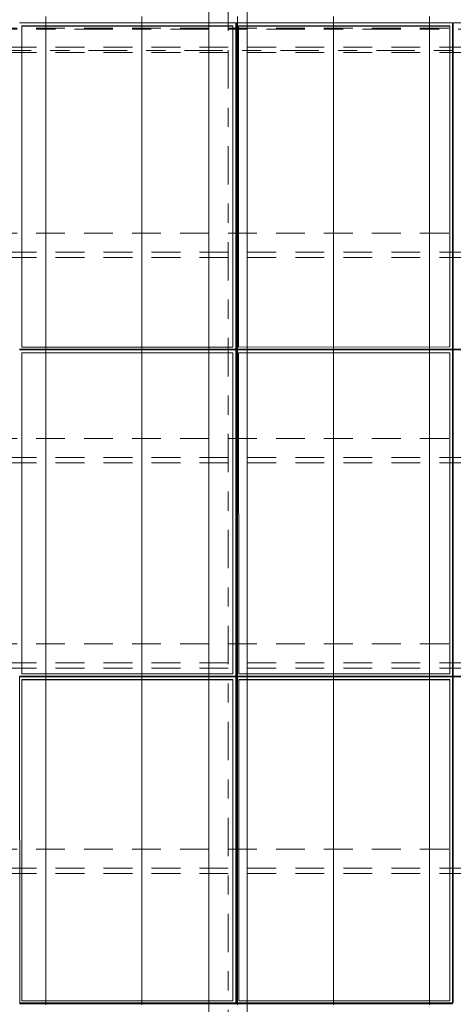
# Model space of a CAD drawing. Header units: metres. Extents: x -167 to 233, y -155 to 122.
# Tile 41 of 96: x 31.67 to 33.93, y 38.62 to 43.75. Entities that reach past the tile are written whole.
import ezdxf
from ezdxf.enums import TextEntityAlignment as Align

# ---------------------------------------------------------------- set-up
doc = ezdxf.new("R2010")
doc.units = ezdxf.units.M
doc.header["$MEASUREMENT"] = 0
for name, pattern in [('Achse', [0.4, 0.2, -0.1, 0, -0.1]), ('Raster', [0.4, 0.2, -0.1, 0, -0.1]), ('Strichlinie_ eng', [0.23, 0.15, -0.08])]:
    doc.linetypes.add(name, pattern=pattern)
for name, color, linetype in [('20 Träger', 7, 'Continuous'), ('30 Dachaufbau', 7, 'Continuous'), ('30 Dachkonstruktion massiv', 7, 'Continuous'), ('70 PV-Anlage', 7, 'Continuous'), ('90 Achsraster', 7, 'Continuous')]:
    doc.layers.add(name, color=color, linetype=linetype)
doc.styles.add('ERSTELLTER_STIL_1', font='arial.ttf')

# ---------------------------------------------------------------- blocks, each defined once
blk = doc.blocks.new('Standard-Rastermarker_137')
at = {"layer": '90 Achsraster', "color": 14, "linetype": 'Raster', "lineweight": 18, "true_color": 0xa80000}
blk.add_line((1, 0), (24.7309, 0), dxfattribs=at)
at = {"layer": '90 Achsraster', "color": 14, "lineweight": 18, "true_color": 0xa80000, "style": 'ERSTELLTER_STIL_1'}
for tag, p in [('AC_MarkerText_1_0', (-0.5686, -0.0686)), ('AC_MarkerText_1_1', (25.8623, -0.0686))]:
    blk.add_attdef(tag, text='', height=0.3, rotation=90, dxfattribs=at).set_placement(p, align=Align.TOP_CENTER)
blk = doc.blocks.new('Lattung 27_2')
at = {"layer": '30 Dachkonstruktion massiv', "color": 7, "linetype": 'Strichlinie_ eng', "lineweight": 13}
for p, q in [((40.5014, 4.377), (0, 4.377)), ((40.5014, 4.3492), (0, 4.3492)), ((0, 4.2501), (40.5014, 4.2501)), ((40.5014, 3.3075), (0, 3.3075)), ((40.5014, 3.2797), (0, 3.2797)), ((0, 3.1806), (40.5014, 3.1806)), ((40.5014, 2.238), (0, 2.238)), ((40.5014, 2.2102), (0, 2.2102)), ((0, 2.1111), (40.5014, 2.1111)), ((40.5014, 1.1685), (0, 1.1685)), ((40.5014, 1.1407), (0, 1.1407)), ((0, 1.0417), (40.5014, 1.0417)), ((40.5014, 0.099), (0, 0.099)), ((40.5014, 0.0712), (0, 0.0712)), ((0, -0.0278), (40.5014, -0.0278))]:
    blk.add_line(p, q, dxfattribs=at)
blk = doc.blocks.new('Standard-Rastermarker_139')
at = {"layer": '90 Achsraster', "color": 14, "linetype": 'Raster', "lineweight": 18, "true_color": 0xa80000}
blk.add_line((1, 0), (45.4427, 0), dxfattribs=at)
at = {"layer": '90 Achsraster', "color": 14, "lineweight": 18, "true_color": 0xa80000, "style": 'ERSTELLTER_STIL_1'}
for tag, p in [('AC_MarkerText_1_0', (-0.35, 0.15)), ('AC_MarkerText_1_1', (46.7927, 0.15))]:
    blk.add_attdef(tag, text='', height=0.3, dxfattribs=at).set_placement(p, align=Align.TOP_CENTER)
blk = doc.blocks.new('*X219', base_point=(27236.1321, 33357.279))
at = {"layer": '30 Dachaufbau', "color": 7, "linetype": 'Continuous', "lineweight": 13}
for p, q in [((31.8011, 43.7666), (31.8011, 43.7022)), ((31.8011, 43.7666), (31.8011, 43.7022)), ((32.3011, 43.7666), (32.3011, 43.7022)), ((32.3011, 43.7666), (32.3011, 43.7022)), ((32.8011, 43.7666), (32.8011, 43.7022)), ((32.8011, 43.7666), (32.8011, 43.7022)), ((33.3011, 43.7666), (33.3011, 43.7022)), ((33.3011, 43.7666), (33.3011, 43.7022)), ((33.8011, 43.7666), (33.8011, 43.7022)), ((33.8011, 43.7666), (33.8011, 43.7022)), ((31.8011, 43.7022), (31.8011, 43.6378)), ((31.8011, 43.7022), (31.8011, 43.6378)), ((32.3011, 43.7022), (32.3011, 43.6378)), ((32.3011, 43.7022), (32.3011, 43.6378)), ((32.8011, 43.7022), (32.8011, 43.6378)), ((32.8011, 43.7022), (32.8011, 43.6378)), ((33.3011, 43.7022), (33.3011, 43.6378)), ((33.3011, 43.7022), (33.3011, 43.6378)), ((33.8011, 43.7022), (33.8011, 43.6378)), ((33.8011, 43.7022), (33.8011, 43.6378)), ((31.8011, 43.6378), (31.8011, 43.5735)), ((31.8011, 43.6378), (31.8011, 43.5735)), ((32.3011, 43.6378), (32.3011, 43.5735)), ((32.3011, 43.6378), (32.3011, 43.5735)), ((32.8011, 43.6378), (32.8011, 43.5735)), ((32.8011, 43.6378), (32.8011, 43.5735)), ((33.3011, 43.6378), (33.3011, 43.5735)), ((33.3011, 43.6378), (33.3011, 43.5735)), ((33.8011, 43.6378), (33.8011, 43.5735)), ((33.8011, 43.6378), (33.8011, 43.5735)), ((31.8011, 43.5735), (31.8011, 43.5091)), ((31.8011, 43.5735), (31.8011, 43.5091)), ((32.3011, 43.5735), (32.3011, 43.5091)), ((32.3011, 43.5735), (32.3011, 43.5091)), ((32.8011, 43.5735), (32.8011, 43.5091)), ((32.8011, 43.5735), (32.8011, 43.5091)), ((33.3011, 43.5735), (33.3011, 43.5091)), ((33.3011, 43.5735), (33.3011, 43.5091)), ((33.8011, 43.5735), (33.8011, 43.5091)), ((33.8011, 43.5735), (33.8011, 43.5091)), ((31.8011, 43.5091), (31.8011, 43.4447)), ((31.8011, 43.5091), (31.8011, 43.4447)), ((32.3011, 43.5091), (32.3011, 43.4447)), ((32.3011, 43.5091), (32.3011, 43.4447)), ((32.8011, 43.5091), (32.8011, 43.4447)), ((32.8011, 43.5091), (32.8011, 43.4447)), ((33.3011, 43.5091), (33.3011, 43.4447)), ((33.3011, 43.5091), (33.3011, 43.4447)), ((33.8011, 43.5091), (33.8011, 43.4447)), ((33.8011, 43.5091), (33.8011, 43.4447)), ((31.8011, 43.4447), (31.8011, 43.3804)), ((31.8011, 43.4447), (31.8011, 43.3804)), ((32.3011, 43.4447), (32.3011, 43.3804)), ((32.3011, 43.4447), (32.3011, 43.3804)), ((32.8011, 43.4447), (32.8011, 43.3804)), ((32.8011, 43.4447), (32.8011, 43.3804)), ((33.3011, 43.4447), (33.3011, 43.3804)), ((33.3011, 43.4447), (33.3011, 43.3804)), ((33.8011, 43.4447), (33.8011, 43.3804)), ((33.8011, 43.4447), (33.8011, 43.3804)), ((31.8011, 43.3804), (31.8011, 43.316)), ((31.8011, 43.3804), (31.8011, 43.316)), ((32.3011, 43.3804), (32.3011, 43.316)), ((32.3011, 43.3804), (32.3011, 43.316)), ((32.8011, 43.3804), (32.8011, 43.316)), ((32.8011, 43.3804), (32.8011, 43.316)), ((33.3011, 43.3804), (33.3011, 43.316)), ((33.3011, 43.3804), (33.3011, 43.316)), ((33.8011, 43.3804), (33.8011, 43.316)), ((33.8011, 43.3804), (33.8011, 43.316)), ((31.8011, 43.316), (31.8011, 43.2516)), ((31.8011, 43.316), (31.8011, 43.2516)), ((32.3011, 43.316), (32.3011, 43.2516)), ((32.3011, 43.316), (32.3011, 43.2516)), ((32.8011, 43.316), (32.8011, 43.2516)), ((32.8011, 43.316), (32.8011, 43.2516)), ((33.3011, 43.316), (33.3011, 43.2516)), ((33.3011, 43.316), (33.3011, 43.2516)), ((33.8011, 43.316), (33.8011, 43.2516)), ((33.8011, 43.316), (33.8011, 43.2516)), ((31.8011, 43.2516), (31.8011, 43.1873)), ((31.8011, 43.2516), (31.8011, 43.1873)), ((32.3011, 43.2516), (32.3011, 43.1873)), ((32.3011, 43.2516), (32.3011, 43.1873)), ((32.8011, 43.2516), (32.8011, 43.1873)), ((32.8011, 43.2516), (32.8011, 43.1873)), ((33.3011, 43.2516), (33.3011, 43.1873)), ((33.3011, 43.2516), (33.3011, 43.1873)), ((33.8011, 43.2516), (33.8011, 43.1873)), ((33.8011, 43.2516), (33.8011, 43.1873)), ((31.8011, 43.1873), (31.8011, 43.1229)), ((31.8011, 43.1873), (31.8011, 43.1229)), ((32.3011, 43.1873), (32.3011, 43.1229)), ((32.3011, 43.1873), (32.3011, 43.1229)), ((32.8011, 43.1873), (32.8011, 43.1229)), ((32.8011, 43.1873), (32.8011, 43.1229)), ((33.3011, 43.1873), (33.3011, 43.1229)), ((33.3011, 43.1873), (33.3011, 43.1229)), ((33.8011, 43.1873), (33.8011, 43.1229)), ((33.8011, 43.1873), (33.8011, 43.1229)), ((31.8011, 43.1229), (31.8011, 43.0585)), ((31.8011, 43.1229), (31.8011, 43.0585)), ((32.3011, 43.1229), (32.3011, 43.0585)), ((32.3011, 43.1229), (32.3011, 43.0585)), ((32.8011, 43.1229), (32.8011, 43.0585)), ((32.8011, 43.1229), (32.8011, 43.0585)), ((33.3011, 43.1229), (33.3011, 43.0585)), ((33.3011, 43.1229), (33.3011, 43.0585)), ((33.8011, 43.1229), (33.8011, 43.0585)), ((33.8011, 43.1229), (33.8011, 43.0585)), ((31.8011, 43.0585), (31.8011, 42.9942)), ((31.8011, 43.0585), (31.8011, 42.9942)), ((32.3011, 43.0585), (32.3011, 42.9942)), ((32.3011, 43.0585), (32.3011, 42.9942)), ((32.8011, 43.0585), (32.8011, 42.9942)), ((32.8011, 43.0585), (32.8011, 42.9942)), ((33.3011, 43.0585), (33.3011, 42.9942)), ((33.3011, 43.0585), (33.3011, 42.9942)), ((33.8011, 43.0585), (33.8011, 42.9942)), ((33.8011, 43.0585), (33.8011, 42.9942)), ((31.8011, 42.9942), (31.8011, 42.9298)), ((31.8011, 42.9942), (31.8011, 42.9298)), ((32.3011, 42.9942), (32.3011, 42.9298)), ((32.3011, 42.9942), (32.3011, 42.9298)), ((32.8011, 42.9942), (32.8011, 42.9298)), ((32.8011, 42.9942), (32.8011, 42.9298)), ((33.3011, 42.9942), (33.3011, 42.9298)), ((33.3011, 42.9942), (33.3011, 42.9298)), ((33.8011, 42.9942), (33.8011, 42.9298)), ((33.8011, 42.9942), (33.8011, 42.9298)), ((31.8011, 42.9298), (31.8011, 42.8654)), ((31.8011, 42.9298), (31.8011, 42.8654)), ((32.3011, 42.9298), (32.3011, 42.8654)), ((32.3011, 42.9298), (32.3011, 42.8654)), ((32.8011, 42.9298), (32.8011, 42.8654)), ((32.8011, 42.9298), (32.8011, 42.8654)), ((33.3011, 42.9298), (33.3011, 42.8654)), ((33.3011, 42.9298), (33.3011, 42.8654)), ((33.8011, 42.9298), (33.8011, 42.8654)), ((33.8011, 42.9298), (33.8011, 42.8654)), ((31.8011, 42.8654), (31.8011, 42.8011)), ((31.8011, 42.8654), (31.8011, 42.8011)), ((32.3011, 42.8654), (32.3011, 42.8011)), ((32.3011, 42.8654), (32.3011, 42.8011)), ((32.8011, 42.8654), (32.8011, 42.8011)), ((32.8011, 42.8654), (32.8011, 42.8011)), ((33.3011, 42.8654), (33.3011, 42.8011)), ((33.3011, 42.8654), (33.3011, 42.8011)), ((33.8011, 42.8654), (33.8011, 42.8011)), ((33.8011, 42.8654), (33.8011, 42.8011)), ((31.8011, 42.8011), (31.8011, 42.7367)), ((31.8011, 42.8011), (31.8011, 42.7367)), ((32.3011, 42.8011), (32.3011, 42.7367)), ((32.3011, 42.8011), (32.3011, 42.7367)), ((32.8011, 42.8011), (32.8011, 42.7367)), ((32.8011, 42.8011), (32.8011, 42.7367)), ((33.3011, 42.8011), (33.3011, 42.7367)), ((33.3011, 42.8011), (33.3011, 42.7367)), ((33.8011, 42.8011), (33.8011, 42.7367)), ((33.8011, 42.8011), (33.8011, 42.7367)), ((31.8011, 42.7367), (31.8011, 42.6723)), ((31.8011, 42.7367), (31.8011, 42.6723)), ((32.3011, 42.7367), (32.3011, 42.6723)), ((32.3011, 42.7367), (32.3011, 42.6723)), ((32.8011, 42.7367), (32.8011, 42.6723)), ((32.8011, 42.7367), (32.8011, 42.6723)), ((33.3011, 42.7367), (33.3011, 42.6723)), ((33.3011, 42.7367), (33.3011, 42.6723)), ((33.8011, 42.7367), (33.8011, 42.6723)), ((33.8011, 42.7367), (33.8011, 42.6723)), ((31.8011, 42.6723), (31.8011, 42.608)), ((31.8011, 42.6723), (31.8011, 42.608)), ((32.3011, 42.6723), (32.3011, 42.608)), ((32.3011, 42.6723), (32.3011, 42.608)), ((32.8011, 42.6723), (32.8011, 42.608)), ((32.8011, 42.6723), (32.8011, 42.608)), ((33.3011, 42.6723), (33.3011, 42.608)), ((33.3011, 42.6723), (33.3011, 42.608)), ((33.8011, 42.6723), (33.8011, 42.608)), ((33.8011, 42.6723), (33.8011, 42.608)), ((31.8011, 42.608), (31.8011, 42.5436)), ((31.8011, 42.608), (31.8011, 42.5436)), ((32.3011, 42.608), (32.3011, 42.5436)), ((32.3011, 42.608), (32.3011, 42.5436)), ((32.8011, 42.608), (32.8011, 42.5436)), ((32.8011, 42.608), (32.8011, 42.5436)), ((33.3011, 42.608), (33.3011, 42.5436)), ((33.3011, 42.608), (33.3011, 42.5436)), ((33.8011, 42.608), (33.8011, 42.5436)), ((33.8011, 42.608), (33.8011, 42.5436)), ((31.8011, 42.5436), (31.8011, 42.4792)), ((31.8011, 42.5436), (31.8011, 42.4792)), ((32.3011, 42.5436), (32.3011, 42.4792)), ((32.3011, 42.5436), (32.3011, 42.4792)), ((32.8011, 42.5436), (32.8011, 42.4792)), ((32.8011, 42.5436), (32.8011, 42.4792)), ((33.3011, 42.5436), (33.3011, 42.4792)), ((33.3011, 42.5436), (33.3011, 42.4792)), ((33.8011, 42.5436), (33.8011, 42.4792)), ((33.8011, 42.5436), (33.8011, 42.4792)), ((31.8011, 42.4792), (31.8011, 42.4149)), ((31.8011, 42.4792), (31.8011, 42.4149)), ((32.3011, 42.4792), (32.3011, 42.4149)), ((32.3011, 42.4792), (32.3011, 42.4149)), ((32.8011, 42.4792), (32.8011, 42.4149)), ((32.8011, 42.4792), (32.8011, 42.4149)), ((33.3011, 42.4792), (33.3011, 42.4149)), ((33.3011, 42.4792), (33.3011, 42.4149)), ((33.8011, 42.4792), (33.8011, 42.4149)), ((33.8011, 42.4792), (33.8011, 42.4149)), ((31.8011, 42.4149), (31.8011, 42.3505)), ((31.8011, 42.4149), (31.8011, 42.3505)), ((32.3011, 42.4149), (32.3011, 42.3505)), ((32.3011, 42.4149), (32.3011, 42.3505)), ((32.8011, 42.4149), (32.8011, 42.3505)), ((32.8011, 42.4149), (32.8011, 42.3505)), ((33.3011, 42.4149), (33.3011, 42.3505)), ((33.3011, 42.4149), (33.3011, 42.3505)), ((33.8011, 42.4149), (33.8011, 42.3505)), ((33.8011, 42.4149), (33.8011, 42.3505)), ((31.8011, 42.3505), (31.8011, 42.2861)), ((31.8011, 42.3505), (31.8011, 42.2861)), ((32.3011, 42.3505), (32.3011, 42.2861)), ((32.3011, 42.3505), (32.3011, 42.2861)), ((32.8011, 42.3505), (32.8011, 42.2861)), ((32.8011, 42.3505), (32.8011, 42.2861)), ((33.3011, 42.3505), (33.3011, 42.2861)), ((33.3011, 42.3505), (33.3011, 42.2861)), ((33.8011, 42.3505), (33.8011, 42.2861)), ((33.8011, 42.3505), (33.8011, 42.2861)), ((31.8011, 42.2861), (31.8011, 42.2218)), ((31.8011, 42.2861), (31.8011, 42.2218)), ((32.3011, 42.2861), (32.3011, 42.2218)), ((32.3011, 42.2861), (32.3011, 42.2218)), ((32.8011, 42.2861), (32.8011, 42.2218)), ((32.8011, 42.2861), (32.8011, 42.2218)), ((33.3011, 42.2861), (33.3011, 42.2218)), ((33.3011, 42.2861), (33.3011, 42.2218)), ((33.8011, 42.2861), (33.8011, 42.2218)), ((33.8011, 42.2861), (33.8011, 42.2218)), ((31.8011, 42.2218), (31.8011, 42.1574)), ((31.8011, 42.2218), (31.8011, 42.1574)), ((32.3011, 42.2218), (32.3011, 42.1574)), ((32.3011, 42.2218), (32.3011, 42.1574)), ((32.8011, 42.2218), (32.8011, 42.1574)), ((32.8011, 42.2218), (32.8011, 42.1574)), ((33.3011, 42.2218), (33.3011, 42.1574)), ((33.3011, 42.2218), (33.3011, 42.1574)), ((33.8011, 42.2218), (33.8011, 42.1574)), ((33.8011, 42.2218), (33.8011, 42.1574)), ((31.8011, 42.1574), (31.8011, 42.093)), ((31.8011, 42.1574), (31.8011, 42.093)), ((32.3011, 42.1574), (32.3011, 42.093)), ((32.3011, 42.1574), (32.3011, 42.093)), ((32.8011, 42.1574), (32.8011, 42.093)), ((32.8011, 42.1574), (32.8011, 42.093)), ((33.3011, 42.1574), (33.3011, 42.093)), ((33.3011, 42.1574), (33.3011, 42.093)), ((33.8011, 42.1574), (33.8011, 42.093)), ((33.8011, 42.1574), (33.8011, 42.093)), ((31.8011, 42.093), (31.8011, 42.0287)), ((31.8011, 42.093), (31.8011, 42.0287)), ((32.3011, 42.093), (32.3011, 42.0287)), ((32.3011, 42.093), (32.3011, 42.0287)), ((32.8011, 42.093), (32.8011, 42.0287)), ((32.8011, 42.093), (32.8011, 42.0287)), ((33.3011, 42.093), (33.3011, 42.0287)), ((33.3011, 42.093), (33.3011, 42.0287)), ((33.8011, 42.093), (33.8011, 42.0287)), ((33.8011, 42.093), (33.8011, 42.0287)), ((31.8011, 42.0287), (31.8011, 41.9643)), ((31.8011, 42.0287), (31.8011, 41.9643)), ((32.3011, 42.0287), (32.3011, 41.9643)), ((32.3011, 42.0287), (32.3011, 41.9643)), ((32.8011, 42.0287), (32.8011, 41.9643)), ((32.8011, 42.0287), (32.8011, 41.9643)), ((33.3011, 42.0287), (33.3011, 41.9643)), ((33.3011, 42.0287), (33.3011, 41.9643)), ((33.8011, 42.0287), (33.8011, 41.9643)), ((33.8011, 42.0287), (33.8011, 41.9643)), ((31.8011, 41.9643), (31.8011, 41.8999)), ((31.8011, 41.9643), (31.8011, 41.8999)), ((32.3011, 41.9643), (32.3011, 41.8999)), ((32.3011, 41.9643), (32.3011, 41.8999)), ((32.8011, 41.9643), (32.8011, 41.8999)), ((32.8011, 41.9643), (32.8011, 41.8999)), ((33.3011, 41.9643), (33.3011, 41.8999)), ((33.3011, 41.9643), (33.3011, 41.8999)), ((33.8011, 41.9643), (33.8011, 41.8999)), ((33.8011, 41.9643), (33.8011, 41.8999)), ((31.8011, 41.8999), (31.8011, 41.8356)), ((31.8011, 41.8999), (31.8011, 41.8356)), ((32.3011, 41.8999), (32.3011, 41.8356)), ((32.3011, 41.8999), (32.3011, 41.8356)), ((32.8011, 41.8999), (32.8011, 41.8356)), ((32.8011, 41.8999), (32.8011, 41.8356)), ((33.3011, 41.8999), (33.3011, 41.8356)), ((33.3011, 41.8999), (33.3011, 41.8356)), ((33.8011, 41.8999), (33.8011, 41.8356)), ((33.8011, 41.8999), (33.8011, 41.8356)), ((31.8011, 41.8356), (31.8011, 41.7712)), ((31.8011, 41.8356), (31.8011, 41.7712)), ((32.3011, 41.8356), (32.3011, 41.7712)), ((32.3011, 41.8356), (32.3011, 41.7712)), ((32.8011, 41.8356), (32.8011, 41.7712)), ((32.8011, 41.8356), (32.8011, 41.7712)), ((33.3011, 41.8356), (33.3011, 41.7712)), ((33.3011, 41.8356), (33.3011, 41.7712)), ((33.8011, 41.8356), (33.8011, 41.7712)), ((33.8011, 41.8356), (33.8011, 41.7712)), ((31.8011, 41.7712), (31.8011, 41.7068)), ((31.8011, 41.7712), (31.8011, 41.7068)), ((32.3011, 41.7712), (32.3011, 41.7068)), ((32.3011, 41.7712), (32.3011, 41.7068)), ((32.8011, 41.7712), (32.8011, 41.7068)), ((32.8011, 41.7712), (32.8011, 41.7068)), ((33.3011, 41.7712), (33.3011, 41.7068)), ((33.3011, 41.7712), (33.3011, 41.7068)), ((33.8011, 41.7712), (33.8011, 41.7068)), ((33.8011, 41.7712), (33.8011, 41.7068)), ((31.8011, 41.7068), (31.8011, 41.6424)), ((31.8011, 41.7068), (31.8011, 41.6424)), ((32.3011, 41.7068), (32.3011, 41.6424)), ((32.3011, 41.7068), (32.3011, 41.6424)), ((32.8011, 41.7068), (32.8011, 41.6424)), ((32.8011, 41.7068), (32.8011, 41.6424)), ((33.3011, 41.7068), (33.3011, 41.6424)), ((33.3011, 41.7068), (33.3011, 41.6424)), ((33.8011, 41.7068), (33.8011, 41.6424)), ((33.8011, 41.7068), (33.8011, 41.6424)), ((31.8011, 41.6424), (31.8011, 41.5781)), ((31.8011, 41.6424), (31.8011, 41.5781)), ((32.3011, 41.6424), (32.3011, 41.5781)), ((32.3011, 41.6424), (32.3011, 41.5781)), ((32.8011, 41.6424), (32.8011, 41.5781)), ((32.8011, 41.6424), (32.8011, 41.5781)), ((33.3011, 41.6424), (33.3011, 41.5781)), ((33.3011, 41.6424), (33.3011, 41.5781)), ((33.8011, 41.6424), (33.8011, 41.5781)), ((33.8011, 41.6424), (33.8011, 41.5781)), ((31.8011, 41.5781), (31.8011, 41.5137)), ((31.8011, 41.5781), (31.8011, 41.5137)), ((32.3011, 41.5781), (32.3011, 41.5137)), ((32.3011, 41.5781), (32.3011, 41.5137)), ((32.8011, 41.5781), (32.8011, 41.5137)), ((32.8011, 41.5781), (32.8011, 41.5137)), ((33.3011, 41.5781), (33.3011, 41.5137)), ((33.3011, 41.5781), (33.3011, 41.5137)), ((33.8011, 41.5781), (33.8011, 41.5137)), ((33.8011, 41.5781), (33.8011, 41.5137)), ((31.8011, 41.5137), (31.8011, 41.4493)), ((31.8011, 41.5137), (31.8011, 41.4493)), ((32.3011, 41.5137), (32.3011, 41.4493)), ((32.3011, 41.5137), (32.3011, 41.4493)), ((32.8011, 41.5137), (32.8011, 41.4493)), ((32.8011, 41.5137), (32.8011, 41.4493)), ((33.3011, 41.5137), (33.3011, 41.4493)), ((33.3011, 41.5137), (33.3011, 41.4493)), ((33.8011, 41.5137), (33.8011, 41.4493)), ((33.8011, 41.5137), (33.8011, 41.4493)), ((31.8011, 41.4493), (31.8011, 41.385)), ((31.8011, 41.4493), (31.8011, 41.385)), ((32.3011, 41.4493), (32.3011, 41.385)), ((32.3011, 41.4493), (32.3011, 41.385)), ((32.8011, 41.4493), (32.8011, 41.385)), ((32.8011, 41.4493), (32.8011, 41.385)), ((33.3011, 41.4493), (33.3011, 41.385)), ((33.3011, 41.4493), (33.3011, 41.385)), ((33.8011, 41.4493), (33.8011, 41.385)), ((33.8011, 41.4493), (33.8011, 41.385)), ((31.8011, 41.385), (31.8011, 41.3206)), ((31.8011, 41.385), (31.8011, 41.3206)), ((32.3011, 41.385), (32.3011, 41.3206)), ((32.3011, 41.385), (32.3011, 41.3206)), ((32.8011, 41.385), (32.8011, 41.3206)), ((32.8011, 41.385), (32.8011, 41.3206)), ((33.3011, 41.385), (33.3011, 41.3206)), ((33.3011, 41.385), (33.3011, 41.3206)), ((33.8011, 41.385), (33.8011, 41.3206)), ((33.8011, 41.385), (33.8011, 41.3206)), ((31.8011, 41.3206), (31.8011, 41.2562)), ((31.8011, 41.3206), (31.8011, 41.2562)), ((32.3011, 41.3206), (32.3011, 41.2562)), ((32.3011, 41.3206), (32.3011, 41.2562)), ((32.8011, 41.3206), (32.8011, 41.2562)), ((32.8011, 41.3206), (32.8011, 41.2562)), ((33.3011, 41.3206), (33.3011, 41.2562)), ((33.3011, 41.3206), (33.3011, 41.2562)), ((33.8011, 41.3206), (33.8011, 41.2562)), ((33.8011, 41.3206), (33.8011, 41.2562)), ((31.8011, 41.2562), (31.8011, 41.1919)), ((31.8011, 41.2562), (31.8011, 41.1919)), ((32.3011, 41.2562), (32.3011, 41.1919)), ((32.3011, 41.2562), (32.3011, 41.1919)), ((32.8011, 41.2562), (32.8011, 41.1919)), ((32.8011, 41.2562), (32.8011, 41.1919)), ((33.3011, 41.2562), (33.3011, 41.1919)), ((33.3011, 41.2562), (33.3011, 41.1919)), ((33.8011, 41.2562), (33.8011, 41.1919)), ((33.8011, 41.2562), (33.8011, 41.1919)), ((31.8011, 41.1919), (31.8011, 41.1275)), ((31.8011, 41.1919), (31.8011, 41.1275)), ((32.3011, 41.1919), (32.3011, 41.1275)), ((32.3011, 41.1919), (32.3011, 41.1275)), ((32.8011, 41.1919), (32.8011, 41.1275)), ((32.8011, 41.1919), (32.8011, 41.1275)), ((33.3011, 41.1919), (33.3011, 41.1275)), ((33.3011, 41.1919), (33.3011, 41.1275)), ((33.8011, 41.1919), (33.8011, 41.1275)), ((33.8011, 41.1919), (33.8011, 41.1275)), ((31.8011, 41.1275), (31.8011, 41.0631)), ((31.8011, 41.1275), (31.8011, 41.0631)), ((32.3011, 41.1275), (32.3011, 41.0631)), ((32.3011, 41.1275), (32.3011, 41.0631)), ((32.8011, 41.1275), (32.8011, 41.0631)), ((32.8011, 41.1275), (32.8011, 41.0631)), ((33.3011, 41.1275), (33.3011, 41.0631)), ((33.3011, 41.1275), (33.3011, 41.0631)), ((33.8011, 41.1275), (33.8011, 41.0631)), ((33.8011, 41.1275), (33.8011, 41.0631)), ((31.8011, 41.0631), (31.8011, 40.9988)), ((31.8011, 41.0631), (31.8011, 40.9988)), ((32.3011, 41.0631), (32.3011, 40.9988)), ((32.3011, 41.0631), (32.3011, 40.9988)), ((32.8011, 41.0631), (32.8011, 40.9988)), ((32.8011, 41.0631), (32.8011, 40.9988)), ((33.3011, 41.0631), (33.3011, 40.9988)), ((33.3011, 41.0631), (33.3011, 40.9988)), ((33.8011, 41.0631), (33.8011, 40.9988)), ((33.8011, 41.0631), (33.8011, 40.9988)), ((31.8011, 40.9988), (31.8011, 40.9344)), ((31.8011, 40.9988), (31.8011, 40.9344)), ((32.3011, 40.9988), (32.3011, 40.9344)), ((32.3011, 40.9988), (32.3011, 40.9344)), ((32.8011, 40.9988), (32.8011, 40.9344)), ((32.8011, 40.9988), (32.8011, 40.9344)), ((33.3011, 40.9988), (33.3011, 40.9344)), ((33.3011, 40.9988), (33.3011, 40.9344)), ((33.8011, 40.9988), (33.8011, 40.9344)), ((33.8011, 40.9988), (33.8011, 40.9344)), ((31.8011, 40.9344), (31.8011, 40.87)), ((31.8011, 40.9344), (31.8011, 40.87)), ((32.3011, 40.9344), (32.3011, 40.87)), ((32.3011, 40.9344), (32.3011, 40.87)), ((32.8011, 40.9344), (32.8011, 40.87)), ((32.8011, 40.9344), (32.8011, 40.87)), ((33.3011, 40.9344), (33.3011, 40.87)), ((33.3011, 40.9344), (33.3011, 40.87)), ((33.8011, 40.9344), (33.8011, 40.87)), ((33.8011, 40.9344), (33.8011, 40.87)), ((31.8011, 40.87), (31.8011, 40.8057)), ((31.8011, 40.87), (31.8011, 40.8057)), ((32.3011, 40.87), (32.3011, 40.8057)), ((32.3011, 40.87), (32.3011, 40.8057)), ((32.8011, 40.87), (32.8011, 40.8057)), ((32.8011, 40.87), (32.8011, 40.8057)), ((33.3011, 40.87), (33.3011, 40.8057)), ((33.3011, 40.87), (33.3011, 40.8057)), ((33.8011, 40.87), (33.8011, 40.8057)), ((33.8011, 40.87), (33.8011, 40.8057)), ((31.8011, 40.8057), (31.8011, 40.7413)), ((31.8011, 40.8057), (31.8011, 40.7413)), ((32.3011, 40.8057), (32.3011, 40.7413)), ((32.3011, 40.8057), (32.3011, 40.7413)), ((32.8011, 40.8057), (32.8011, 40.7413)), ((32.8011, 40.8057), (32.8011, 40.7413)), ((33.3011, 40.8057), (33.3011, 40.7413)), ((33.3011, 40.8057), (33.3011, 40.7413)), ((33.8011, 40.8057), (33.8011, 40.7413)), ((33.8011, 40.8057), (33.8011, 40.7413)), ((31.8011, 40.7413), (31.8011, 40.6769)), ((31.8011, 40.7413), (31.8011, 40.6769)), ((32.3011, 40.7413), (32.3011, 40.6769)), ((32.3011, 40.7413), (32.3011, 40.6769)), ((32.8011, 40.7413), (32.8011, 40.6769)), ((32.8011, 40.7413), (32.8011, 40.6769)), ((33.3011, 40.7413), (33.3011, 40.6769)), ((33.3011, 40.7413), (33.3011, 40.6769)), ((33.8011, 40.7413), (33.8011, 40.6769)), ((33.8011, 40.7413), (33.8011, 40.6769)), ((31.8011, 40.6769), (31.8011, 40.6126)), ((31.8011, 40.6769), (31.8011, 40.6126)), ((32.3011, 40.6769), (32.3011, 40.6126)), ((32.3011, 40.6769), (32.3011, 40.6126)), ((32.8011, 40.6769), (32.8011, 40.6126)), ((32.8011, 40.6769), (32.8011, 40.6126)), ((33.3011, 40.6769), (33.3011, 40.6126)), ((33.3011, 40.6769), (33.3011, 40.6126)), ((33.8011, 40.6769), (33.8011, 40.6126)), ((33.8011, 40.6769), (33.8011, 40.6126)), ((31.8011, 40.6126), (31.8011, 40.5482)), ((31.8011, 40.6126), (31.8011, 40.5482)), ((32.3011, 40.6126), (32.3011, 40.5482)), ((32.3011, 40.6126), (32.3011, 40.5482)), ((32.8011, 40.6126), (32.8011, 40.5482)), ((32.8011, 40.6126), (32.8011, 40.5482)), ((33.3011, 40.6126), (33.3011, 40.5482)), ((33.3011, 40.6126), (33.3011, 40.5482)), ((33.8011, 40.6126), (33.8011, 40.5482)), ((33.8011, 40.6126), (33.8011, 40.5482)), ((31.8011, 40.5482), (31.8011, 40.4838)), ((31.8011, 40.5482), (31.8011, 40.4838)), ((32.3011, 40.5482), (32.3011, 40.4838)), ((32.3011, 40.5482), (32.3011, 40.4838)), ((32.8011, 40.5482), (32.8011, 40.4838)), ((32.8011, 40.5482), (32.8011, 40.4838)), ((33.3011, 40.5482), (33.3011, 40.4838)), ((33.3011, 40.5482), (33.3011, 40.4838)), ((33.8011, 40.5482), (33.8011, 40.4838)), ((33.8011, 40.5482), (33.8011, 40.4838)), ((31.8011, 40.4838), (31.8011, 40.4195)), ((31.8011, 40.4838), (31.8011, 40.4195)), ((32.3011, 40.4838), (32.3011, 40.4195)), ((32.3011, 40.4838), (32.3011, 40.4195)), ((32.8011, 40.4838), (32.8011, 40.4195)), ((32.8011, 40.4838), (32.8011, 40.4195)), ((33.3011, 40.4838), (33.3011, 40.4195)), ((33.3011, 40.4838), (33.3011, 40.4195)), ((33.8011, 40.4838), (33.8011, 40.4195)), ((33.8011, 40.4838), (33.8011, 40.4195)), ((31.8011, 40.4195), (31.8011, 40.3551)), ((31.8011, 40.4195), (31.8011, 40.3551)), ((32.3011, 40.4195), (32.3011, 40.3551)), ((32.3011, 40.4195), (32.3011, 40.3551)), ((32.8011, 40.4195), (32.8011, 40.3551)), ((32.8011, 40.4195), (32.8011, 40.3551)), ((33.3011, 40.4195), (33.3011, 40.3551)), ((33.3011, 40.4195), (33.3011, 40.3551)), ((33.8011, 40.4195), (33.8011, 40.3551)), ((33.8011, 40.4195), (33.8011, 40.3551)), ((31.8011, 40.3551), (31.8011, 40.2907)), ((31.8011, 40.3551), (31.8011, 40.2907)), ((32.3011, 40.3551), (32.3011, 40.2907)), ((32.3011, 40.3551), (32.3011, 40.2907)), ((32.8011, 40.3551), (32.8011, 40.2907)), ((32.8011, 40.3551), (32.8011, 40.2907)), ((33.3011, 40.3551), (33.3011, 40.2907)), ((33.3011, 40.3551), (33.3011, 40.2907)), ((33.8011, 40.3551), (33.8011, 40.2907)), ((33.8011, 40.3551), (33.8011, 40.2907)), ((31.8011, 40.2907), (31.8011, 40.2264)), ((31.8011, 40.2907), (31.8011, 40.2264)), ((32.3011, 40.2907), (32.3011, 40.2264)), ((32.3011, 40.2907), (32.3011, 40.2264)), ((32.8011, 40.2907), (32.8011, 40.2264)), ((32.8011, 40.2907), (32.8011, 40.2264)), ((33.3011, 40.2907), (33.3011, 40.2264)), ((33.3011, 40.2907), (33.3011, 40.2264)), ((33.8011, 40.2907), (33.8011, 40.2264)), ((33.8011, 40.2907), (33.8011, 40.2264)), ((31.8011, 40.2264), (31.8011, 40.162)), ((31.8011, 40.2264), (31.8011, 40.162)), ((32.3011, 40.2264), (32.3011, 40.162)), ((32.3011, 40.2264), (32.3011, 40.162)), ((32.8011, 40.2264), (32.8011, 40.162)), ((32.8011, 40.2264), (32.8011, 40.162)), ((33.3011, 40.2264), (33.3011, 40.162)), ((33.3011, 40.2264), (33.3011, 40.162)), ((33.8011, 40.2264), (33.8011, 40.162)), ((33.8011, 40.2264), (33.8011, 40.162)), ((31.8011, 40.162), (31.8011, 40.0976)), ((31.8011, 40.162), (31.8011, 40.0976)), ((32.3011, 40.162), (32.3011, 40.0976)), ((32.3011, 40.162), (32.3011, 40.0976)), ((32.8011, 40.162), (32.8011, 40.0976)), ((32.8011, 40.162), (32.8011, 40.0976)), ((33.3011, 40.162), (33.3011, 40.0976)), ((33.3011, 40.162), (33.3011, 40.0976)), ((33.8011, 40.162), (33.8011, 40.0976)), ((33.8011, 40.162), (33.8011, 40.0976)), ((31.8011, 40.0976), (31.8011, 40.0333)), ((31.8011, 40.0976), (31.8011, 40.0333)), ((32.3011, 40.0976), (32.3011, 40.0333)), ((32.3011, 40.0976), (32.3011, 40.0333)), ((32.8011, 40.0976), (32.8011, 40.0333)), ((32.8011, 40.0976), (32.8011, 40.0333)), ((33.3011, 40.0976), (33.3011, 40.0333)), ((33.3011, 40.0976), (33.3011, 40.0333)), ((33.8011, 40.0976), (33.8011, 40.0333)), ((33.8011, 40.0976), (33.8011, 40.0333)), ((31.8011, 40.0333), (31.8011, 39.9689)), ((31.8011, 40.0333), (31.8011, 39.9689)), ((32.3011, 40.0333), (32.3011, 39.9689)), ((32.3011, 40.0333), (32.3011, 39.9689)), ((32.8011, 40.0333), (32.8011, 39.9689)), ((32.8011, 40.0333), (32.8011, 39.9689)), ((33.3011, 40.0333), (33.3011, 39.9689)), ((33.3011, 40.0333), (33.3011, 39.9689)), ((33.8011, 40.0333), (33.8011, 39.9689)), ((33.8011, 40.0333), (33.8011, 39.9689)), ((31.8011, 39.9689), (31.8011, 39.9045)), ((31.8011, 39.9689), (31.8011, 39.9045)), ((32.3011, 39.9689), (32.3011, 39.9045)), ((32.3011, 39.9689), (32.3011, 39.9045)), ((32.8011, 39.9689), (32.8011, 39.9045)), ((32.8011, 39.9689), (32.8011, 39.9045)), ((33.3011, 39.9689), (33.3011, 39.9045)), ((33.3011, 39.9689), (33.3011, 39.9045)), ((33.8011, 39.9689), (33.8011, 39.9045)), ((33.8011, 39.9689), (33.8011, 39.9045)), ((31.8011, 39.9045), (31.8011, 39.8402)), ((31.8011, 39.9045), (31.8011, 39.8402)), ((32.3011, 39.9045), (32.3011, 39.8402)), ((32.3011, 39.9045), (32.3011, 39.8402)), ((32.8011, 39.9045), (32.8011, 39.8402)), ((32.8011, 39.9045), (32.8011, 39.8402)), ((33.3011, 39.9045), (33.3011, 39.8402)), ((33.3011, 39.9045), (33.3011, 39.8402)), ((33.8011, 39.9045), (33.8011, 39.8402)), ((33.8011, 39.9045), (33.8011, 39.8402)), ((31.8011, 39.8402), (31.8011, 39.7758)), ((31.8011, 39.8402), (31.8011, 39.7758)), ((32.3011, 39.8402), (32.3011, 39.7758)), ((32.3011, 39.8402), (32.3011, 39.7758)), ((32.8011, 39.8402), (32.8011, 39.7758)), ((32.8011, 39.8402), (32.8011, 39.7758)), ((33.3011, 39.8402), (33.3011, 39.7758)), ((33.3011, 39.8402), (33.3011, 39.7758)), ((33.8011, 39.8402), (33.8011, 39.7758)), ((33.8011, 39.8402), (33.8011, 39.7758)), ((31.8011, 39.7758), (31.8011, 39.7114)), ((31.8011, 39.7758), (31.8011, 39.7114)), ((32.3011, 39.7758), (32.3011, 39.7114)), ((32.3011, 39.7758), (32.3011, 39.7114)), ((32.8011, 39.7758), (32.8011, 39.7114)), ((32.8011, 39.7758), (32.8011, 39.7114)), ((33.3011, 39.7758), (33.3011, 39.7114)), ((33.3011, 39.7758), (33.3011, 39.7114)), ((33.8011, 39.7758), (33.8011, 39.7114)), ((33.8011, 39.7758), (33.8011, 39.7114)), ((31.8011, 39.7114), (31.8011, 39.6471)), ((31.8011, 39.7114), (31.8011, 39.6471)), ((32.3011, 39.7114), (32.3011, 39.6471)), ((32.3011, 39.7114), (32.3011, 39.6471)), ((32.8011, 39.7114), (32.8011, 39.6471)), ((32.8011, 39.7114), (32.8011, 39.6471)), ((33.3011, 39.7114), (33.3011, 39.6471)), ((33.3011, 39.7114), (33.3011, 39.6471)), ((33.8011, 39.7114), (33.8011, 39.6471)), ((33.8011, 39.7114), (33.8011, 39.6471)), ((31.8011, 39.6471), (31.8011, 39.5827)), ((31.8011, 39.6471), (31.8011, 39.5827)), ((32.3011, 39.6471), (32.3011, 39.5827)), ((32.3011, 39.6471), (32.3011, 39.5827)), ((32.8011, 39.6471), (32.8011, 39.5827)), ((32.8011, 39.6471), (32.8011, 39.5827)), ((33.3011, 39.6471), (33.3011, 39.5827)), ((33.3011, 39.6471), (33.3011, 39.5827)), ((33.8011, 39.6471), (33.8011, 39.5827)), ((33.8011, 39.6471), (33.8011, 39.5827)), ((31.8011, 39.5827), (31.8011, 39.5183)), ((31.8011, 39.5827), (31.8011, 39.5183)), ((32.3011, 39.5827), (32.3011, 39.5183)), ((32.3011, 39.5827), (32.3011, 39.5183)), ((32.8011, 39.5827), (32.8011, 39.5183)), ((32.8011, 39.5827), (32.8011, 39.5183)), ((33.3011, 39.5827), (33.3011, 39.5183)), ((33.3011, 39.5827), (33.3011, 39.5183)), ((33.8011, 39.5827), (33.8011, 39.5183)), ((33.8011, 39.5827), (33.8011, 39.5183)), ((31.8011, 39.5183), (31.8011, 39.454)), ((31.8011, 39.5183), (31.8011, 39.454)), ((32.3011, 39.5183), (32.3011, 39.454)), ((32.3011, 39.5183), (32.3011, 39.454)), ((32.8011, 39.5183), (32.8011, 39.454)), ((32.8011, 39.5183), (32.8011, 39.454)), ((33.3011, 39.5183), (33.3011, 39.454)), ((33.3011, 39.5183), (33.3011, 39.454)), ((33.8011, 39.5183), (33.8011, 39.454)), ((33.8011, 39.5183), (33.8011, 39.454)), ((31.8011, 39.454), (31.8011, 39.3896)), ((31.8011, 39.454), (31.8011, 39.3896)), ((32.3011, 39.454), (32.3011, 39.3896)), ((32.3011, 39.454), (32.3011, 39.3896)), ((32.8011, 39.454), (32.8011, 39.3896)), ((32.8011, 39.454), (32.8011, 39.3896)), ((33.3011, 39.454), (33.3011, 39.3896)), ((33.3011, 39.454), (33.3011, 39.3896)), ((33.8011, 39.454), (33.8011, 39.3896)), ((33.8011, 39.454), (33.8011, 39.3896)), ((31.8011, 39.3896), (31.8011, 39.3252)), ((31.8011, 39.3896), (31.8011, 39.3252)), ((32.3011, 39.3896), (32.3011, 39.3252)), ((32.3011, 39.3896), (32.3011, 39.3252)), ((32.8011, 39.3896), (32.8011, 39.3252)), ((32.8011, 39.3896), (32.8011, 39.3252)), ((33.3011, 39.3896), (33.3011, 39.3252)), ((33.3011, 39.3896), (33.3011, 39.3252)), ((33.8011, 39.3896), (33.8011, 39.3252)), ((33.8011, 39.3896), (33.8011, 39.3252)), ((31.8011, 39.3252), (31.8011, 39.2609)), ((31.8011, 39.3252), (31.8011, 39.2609)), ((32.3011, 39.3252), (32.3011, 39.2609)), ((32.3011, 39.3252), (32.3011, 39.2609)), ((32.8011, 39.3252), (32.8011, 39.2609)), ((32.8011, 39.3252), (32.8011, 39.2609)), ((33.3011, 39.3252), (33.3011, 39.2609)), ((33.3011, 39.3252), (33.3011, 39.2609)), ((33.8011, 39.3252), (33.8011, 39.2609)), ((33.8011, 39.3252), (33.8011, 39.2609)), ((31.8011, 39.2609), (31.8011, 39.1965)), ((31.8011, 39.2609), (31.8011, 39.1965)), ((32.3011, 39.2609), (32.3011, 39.1965)), ((32.3011, 39.2609), (32.3011, 39.1965)), ((32.8011, 39.2609), (32.8011, 39.1965)), ((32.8011, 39.2609), (32.8011, 39.1965)), ((33.3011, 39.2609), (33.3011, 39.1965)), ((33.3011, 39.2609), (33.3011, 39.1965)), ((33.8011, 39.2609), (33.8011, 39.1965)), ((33.8011, 39.2609), (33.8011, 39.1965)), ((31.8011, 39.1965), (31.8011, 39.1321)), ((31.8011, 39.1965), (31.8011, 39.1321)), ((32.3011, 39.1965), (32.3011, 39.1321)), ((32.3011, 39.1965), (32.3011, 39.1321)), ((32.8011, 39.1965), (32.8011, 39.1321)), ((32.8011, 39.1965), (32.8011, 39.1321)), ((33.3011, 39.1965), (33.3011, 39.1321)), ((33.3011, 39.1965), (33.3011, 39.1321)), ((33.8011, 39.1965), (33.8011, 39.1321)), ((33.8011, 39.1965), (33.8011, 39.1321)), ((31.8011, 39.1321), (31.8011, 39.0678)), ((31.8011, 39.1321), (31.8011, 39.0678)), ((32.3011, 39.1321), (32.3011, 39.0678)), ((32.3011, 39.1321), (32.3011, 39.0678)), ((32.8011, 39.1321), (32.8011, 39.0678)), ((32.8011, 39.1321), (32.8011, 39.0678)), ((33.3011, 39.1321), (33.3011, 39.0678)), ((33.3011, 39.1321), (33.3011, 39.0678)), ((33.8011, 39.1321), (33.8011, 39.0678)), ((33.8011, 39.1321), (33.8011, 39.0678)), ((31.8011, 39.0678), (31.8011, 39.0034)), ((31.8011, 39.0678), (31.8011, 39.0034)), ((32.3011, 39.0678), (32.3011, 39.0034)), ((32.3011, 39.0678), (32.3011, 39.0034)), ((32.8011, 39.0678), (32.8011, 39.0034)), ((32.8011, 39.0678), (32.8011, 39.0034)), ((33.3011, 39.0678), (33.3011, 39.0034)), ((33.3011, 39.0678), (33.3011, 39.0034)), ((33.8011, 39.0678), (33.8011, 39.0034)), ((33.8011, 39.0678), (33.8011, 39.0034)), ((31.8011, 39.0034), (31.8011, 38.939)), ((31.8011, 39.0034), (31.8011, 38.939)), ((32.3011, 39.0034), (32.3011, 38.939)), ((32.3011, 39.0034), (32.3011, 38.939)), ((32.8011, 39.0034), (32.8011, 38.939)), ((32.8011, 39.0034), (32.8011, 38.939)), ((33.3011, 39.0034), (33.3011, 38.939)), ((33.3011, 39.0034), (33.3011, 38.939)), ((33.8011, 39.0034), (33.8011, 38.939)), ((33.8011, 39.0034), (33.8011, 38.939)), ((31.8011, 38.939), (31.8011, 38.8746)), ((31.8011, 38.939), (31.8011, 38.8746)), ((32.3011, 38.939), (32.3011, 38.8746)), ((32.3011, 38.939), (32.3011, 38.8746)), ((32.8011, 38.939), (32.8011, 38.8746)), ((32.8011, 38.939), (32.8011, 38.8746)), ((33.3011, 38.939), (33.3011, 38.8746)), ((33.3011, 38.939), (33.3011, 38.8746)), ((33.8011, 38.939), (33.8011, 38.8746)), ((33.8011, 38.939), (33.8011, 38.8746)), ((31.8011, 38.8746), (31.8011, 38.8103)), ((31.8011, 38.8746), (31.8011, 38.8103)), ((32.3011, 38.8746), (32.3011, 38.8103)), ((32.3011, 38.8746), (32.3011, 38.8103)), ((32.8011, 38.8746), (32.8011, 38.8103)), ((32.8011, 38.8746), (32.8011, 38.8103)), ((33.3011, 38.8746), (33.3011, 38.8103)), ((33.3011, 38.8746), (33.3011, 38.8103)), ((33.8011, 38.8746), (33.8011, 38.8103)), ((33.8011, 38.8746), (33.8011, 38.8103)), ((31.8011, 38.8103), (31.8011, 38.7459)), ((31.8011, 38.8103), (31.8011, 38.7459)), ((32.3011, 38.8103), (32.3011, 38.7459)), ((32.3011, 38.8103), (32.3011, 38.7459)), ((32.8011, 38.8103), (32.8011, 38.7459)), ((32.8011, 38.8103), (32.8011, 38.7459)), ((33.3011, 38.8103), (33.3011, 38.7459)), ((33.3011, 38.8103), (33.3011, 38.7459)), ((33.8011, 38.8103), (33.8011, 38.7459)), ((33.8011, 38.8103), (33.8011, 38.7459)), ((31.8011, 38.7459), (31.8011, 38.6815)), ((31.8011, 38.7459), (31.8011, 38.6815)), ((32.3011, 38.7459), (32.3011, 38.6815)), ((32.3011, 38.7459), (32.3011, 38.6815)), ((32.8011, 38.7459), (32.8011, 38.6815)), ((32.8011, 38.7459), (32.8011, 38.6815)), ((33.3011, 38.7459), (33.3011, 38.6815)), ((33.3011, 38.7459), (33.3011, 38.6815)), ((33.8011, 38.7459), (33.8011, 38.6815)), ((33.8011, 38.7459), (33.8011, 38.6815)), ((31.8011, 38.6815), (31.8011, 38.6172)), ((31.8011, 38.6815), (31.8011, 38.6172)), ((32.3011, 38.6815), (32.3011, 38.6172)), ((32.3011, 38.6815), (32.3011, 38.6172)), ((32.8011, 38.6815), (32.8011, 38.6172)), ((32.8011, 38.6815), (32.8011, 38.6172)), ((33.3011, 38.6815), (33.3011, 38.6172)), ((33.3011, 38.6815), (33.3011, 38.6172)), ((33.8011, 38.6815), (33.8011, 38.6172)), ((33.8011, 38.6815), (33.8011, 38.6172))]:
    blk.add_line(p, q, dxfattribs=at)
blk = doc.blocks.new('Solarkollektor - ACB_2')
at = {"layer": '70 PV-Anlage', "color": 7, "linetype": 'Continuous', "lineweight": 13}
for p, q in [((23.7265, 3.3884), (23.7265, 5.0882)), ((24.8565, 5.0924), (23.73, 5.0924)), ((23.73, 5.0924), (23.73, 5.0882)), ((24.8565, 5.0882), (23.73, 5.0882)), ((23.73, 5.0882), (23.73, 3.3884)), ((24.8565, 5.0924), (24.8565, 5.0882)), ((24.8565, 3.3884), (24.8565, 5.0882)), ((25.9865, 5.0924), (24.86, 5.0924)), ((24.86, 5.0924), (24.86, 5.0882)), ((25.9865, 5.0882), (24.86, 5.0882)), ((24.86, 5.0882), (24.86, 3.3884)), ((25.9865, 5.0924), (25.9865, 5.0882)), ((25.9865, 3.3884), (25.9865, 5.0882)), ((23.745, 3.4033), (23.745, 5.0768)), ((23.745, 5.0768), (24.845, 5.0768)), ((24.845, 5.0768), (24.845, 3.4033)), ((24.875, 3.4033), (24.875, 5.0768)), ((24.875, 5.0768), (25.975, 5.0768)), ((25.975, 5.0768), (25.975, 3.4033)), ((23.73, 5.0222), (23.7265, 5.0222)), ((23.73, 5.0166), (23.7265, 5.0166)), ((23.7265, 4.977), (23.73, 4.977)), ((24.86, 5.0222), (24.8565, 5.0222)), ((24.86, 5.0166), (24.8565, 5.0166)), ((24.8565, 4.977), (24.86, 4.977)), ((23.7265, 4.9749), (23.73, 4.9749)), ((24.8565, 4.9749), (24.86, 4.9749)), ((23.73, 3.4378), (23.7265, 3.4378)), ((24.86, 3.4378), (24.8565, 3.4378)), ((22.6, 3.3884), (23.7265, 3.3884)), ((23.73, 3.4322), (23.7265, 3.4322)), ((23.7265, 3.3926), (23.73, 3.3926)), ((23.7265, 3.3884), (23.7265, 3.385)), ((23.73, 3.3884), (23.73, 3.385)), ((23.73, 3.3884), (24.8565, 3.3884)), ((23.745, 3.4043), (24.845, 3.4043)), ((24.845, 3.4033), (23.745, 3.4033)), ((24.86, 3.4322), (24.8565, 3.4322)), ((24.8565, 3.3926), (24.86, 3.3926)), ((24.8565, 3.3884), (24.8565, 3.385)), ((24.86, 3.3884), (24.86, 3.385)), ((24.86, 3.3884), (25.9865, 3.3884)), ((24.875, 3.4043), (25.975, 3.4043)), ((25.975, 3.4033), (24.875, 3.4033)), ((23.7265, 3.385), (22.6, 3.385)), ((23.7265, 1.6852), (23.7265, 3.385)), ((24.8565, 3.385), (23.73, 3.385)), ((23.73, 3.385), (23.73, 1.6852)), ((23.745, 1.7), (23.745, 3.3736)), ((23.745, 3.3736), (24.845, 3.3736)), ((24.845, 3.3736), (24.845, 1.7)), ((24.8565, 1.6852), (24.8565, 3.385)), ((25.9865, 3.385), (24.86, 3.385)), ((24.86, 3.385), (24.86, 1.6852)), ((24.875, 1.7), (24.875, 3.3736)), ((24.875, 3.3736), (25.975, 3.3736)), ((25.975, 3.3736), (25.975, 1.7)), ((23.73, 3.319), (23.7265, 3.319)), ((23.73, 3.3134), (23.7265, 3.3134)), ((24.86, 3.319), (24.8565, 3.319)), ((24.86, 3.3134), (24.8565, 3.3134)), ((23.7265, 3.2738), (23.73, 3.2738)), ((23.7265, 3.2716), (23.73, 3.2716)), ((24.8565, 3.2738), (24.86, 3.2738)), ((24.8565, 3.2716), (24.86, 3.2716)), ((23.73, 1.7345), (23.7265, 1.7345)), ((23.73, 1.729), (23.7265, 1.729)), ((23.745, 1.7011), (24.845, 1.7011)), ((24.845, 1.7), (23.745, 1.7)), ((24.86, 1.7345), (24.8565, 1.7345)), ((24.86, 1.729), (24.8565, 1.729)), ((24.875, 1.7011), (25.975, 1.7011)), ((25.975, 1.7), (24.875, 1.7)), ((22.6, 1.6852), (23.7265, 1.6852)), ((23.7265, 1.6817), (22.6, 1.6817)), ((23.7265, 1.6893), (23.73, 1.6893)), ((23.7265, 1.6852), (23.7265, 1.6817)), ((23.7265, -0.0181), (23.7265, 1.6817)), ((23.73, 1.6852), (23.73, 1.6817)), ((23.73, 1.6852), (24.8565, 1.6852)), ((24.8565, 1.6817), (23.73, 1.6817)), ((23.73, 1.6817), (23.73, -0.0181)), ((23.745, -0.0032), (23.745, 1.6703)), ((23.745, 1.6703), (24.845, 1.6703)), ((24.845, 1.6703), (24.845, -0.0032)), ((24.8565, 1.6893), (24.86, 1.6893)), ((24.8565, 1.6852), (24.8565, 1.6817)), ((24.8565, -0.0181), (24.8565, 1.6817)), ((24.86, 1.6852), (24.86, 1.6817)), ((24.86, 1.6852), (25.9865, 1.6852)), ((25.9865, 1.6817), (24.86, 1.6817)), ((24.86, 1.6817), (24.86, -0.0181)), ((24.875, -0.0032), (24.875, 1.6703)), ((24.875, 1.6703), (25.975, 1.6703)), ((25.975, 1.6703), (25.975, -0.0032)), ((23.73, 1.6157), (23.7265, 1.6157)), ((23.73, 1.6101), (23.7265, 1.6101)), ((24.86, 1.6157), (24.8565, 1.6157)), ((24.86, 1.6101), (24.8565, 1.6101)), ((23.7265, 1.5705), (23.73, 1.5705)), ((23.7265, 1.5684), (23.73, 1.5684)), ((24.8565, 1.5705), (24.86, 1.5705)), ((24.8565, 1.5684), (24.86, 1.5684)), ((23.73, 0.0313), (23.7265, 0.0313)), ((23.73, 0.0257), (23.7265, 0.0257)), ((24.86, 0.0313), (24.8565, 0.0313)), ((24.86, 0.0257), (24.8565, 0.0257)), ((22.6, -0.0181), (23.7265, -0.0181)), ((23.7265, -0.0139), (23.73, -0.0139)), ((23.73, -0.0181), (24.8565, -0.0181)), ((23.745, -0.0022), (24.845, -0.0022)), ((24.845, -0.0032), (23.745, -0.0032)), ((24.8565, -0.0139), (24.86, -0.0139)), ((24.86, -0.0181), (25.9865, -0.0181)), ((24.875, -0.0022), (25.975, -0.0022)), ((25.975, -0.0032), (24.875, -0.0032))]:
    blk.add_line(p, q, dxfattribs=at)
at = {"layer": '70 PV-Anlage', "color": 7, "linetype": 'Achse', "lineweight": 13}
blk.add_line((0, 0.0139), (39.55, 0.0139), dxfattribs=at)

msp = doc.modelspace()

# ---------------------------------------------------------------- linework, layer by layer
at = {"layer": '20 Träger', "color": 7, "linetype": 'Continuous', "lineweight": 18}
for p, q in [((32.6511, 27.6397), (32.6511, 44.5397)), ((32.8511, 27.6397), (32.8511, 44.5397))]:
    msp.add_line(p, q, dxfattribs=at)

# ---------------------------------------------------------------- block references
at = {"layer": '30 Dachaufbau', "color": 7, "linetype": 'Continuous', "lineweight": 13}
msp.add_blockref('*X219', (27236.1321, 33357.279), dxfattribs=at)
at = {"layer": '30 Dachkonstruktion massiv', "color": 7, "linetype": 'Strichlinie_ eng', "lineweight": 18, "xscale": -1, "rotation": 180}
msp.add_blockref('Lattung 27_2', (17.5011, 43.6786), dxfattribs=at)
at = {"layer": '70 PV-Anlage', "color": 7, "linetype": 'Continuous', "lineweight": 13, "rotation": 180.0054744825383}
msp.add_blockref('Solarkollektor - ACB_2', (57.6511, 43.7172), dxfattribs=at)
at = {"layer": '90 Achsraster', "color": 7, "linetype": 'Continuous', "lineweight": 18, "rotation": 270}
msp.add_blockref('Standard-Rastermarker_137', (32.7511, 47.5916), dxfattribs=at)
at = {"layer": '90 Achsraster', "color": 7, "linetype": 'Continuous', "lineweight": 18}
msp.add_blockref('Standard-Rastermarker_139', (13.5244, 43.5897), dxfattribs=at)

doc.saveas('drawing.dxf')
